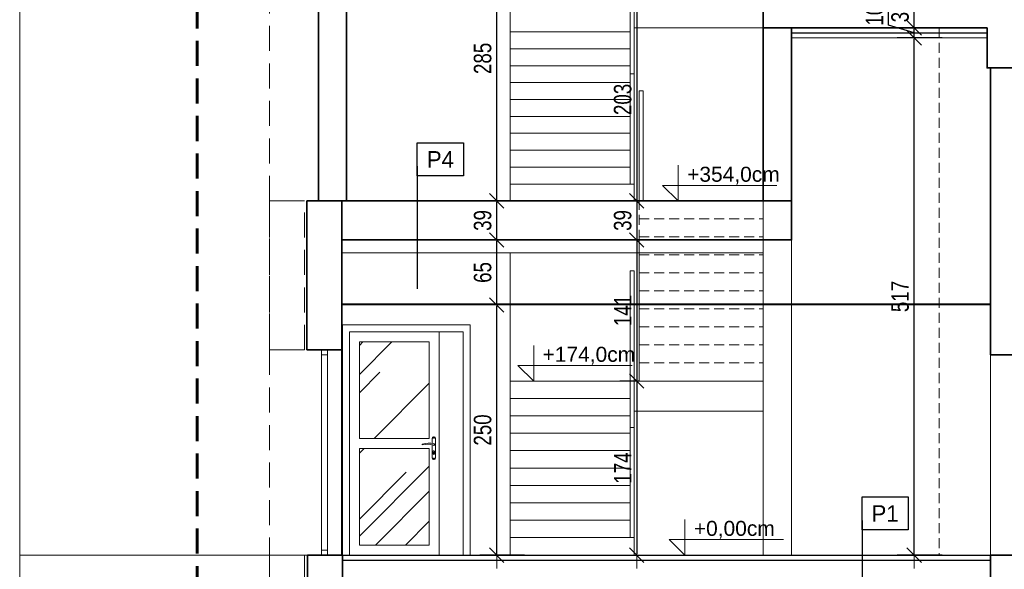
# Model space of a CAD drawing. Header units: millimetres. Extents: x -539 to 9013, y -5271 to -2164.
# Tile 9 of 15: x 5113 to 6098, y -4273 to -3723. Entities that reach past the tile are written whole.
import ezdxf
from ezdxf.enums import TextEntityAlignment as Align

# ---------------------------------------------------------------- set-up
doc = ezdxf.new("R2010")
doc.units = ezdxf.units.MM
doc.linetypes.add('DASHED', pattern=[0.75, 0.5, -0.25])
doc.linetypes.add('DASHEDX2', pattern=[1.5, 1, -0.5])
for name, color, linetype, lineweight in [('!MARIUSZ', 220, 'Continuous', 35), ('BA_txc', 1, 'Continuous', 18), ('M_Ramki rysunków', 2, 'Continuous', 18), ('PG_OKNA', 7, 'Continuous', 18), ('PG_PRZERYWANE_ŚREDNIE', 1, 'DASHEDX2', 18), ('PG_SCHODY', 2, 'Continuous', 18), ('PG_SZRAF', 1, 'Continuous', 18), ('PG_WIDOKOWE_CIENKIE', 1, 'Continuous', 18), ('PG_WYMIARY', 1, 'Continuous', 18), ('PG_ŚCIANY_SŁUPY', 4, 'Continuous', 35)]:
    doc.layers.add(name, color=color, linetype=linetype, lineweight=lineweight)
doc.layers.add('BS_TXG', color=2, linetype='Continuous')
doc.layers.add('PG_IZOLACJA', color=1, linetype='ZIGZAG')
doc.styles.add('BIKTG', font='BIKROMSW.SHX')
doc.styles.add('BIKWYM', font='BIKROMSW.SHX', dxfattribs={"width": 0.8})
doc.styles.get("Standard").update_dxf_attribs({"font": 'arial.ttf'})
doc.linetypes.add('ZIGZAG', pattern='A,0.0001,-0.2,[131,ltypeshp.shx,S=0.2,R=0,X=-0.2,Y=0],-0.4,[131,ltypeshp.shx,S=0.2,R=180,X=0.2,Y=0],-0.2', length=0.8001)
doc.dimstyles.new('BA_KR_50', dxfattribs={"dimscale": 0.5, "dimtxt": 25, "dimasz": 1.666667, "dimexe": 24, "dimexo": 0, "dimgap": 0, "dimtad": 0, "dimdec": 1, "dimrnd": 0.5, "dimzin": 9, "dimdsep": 46, "dimtxsty": 'BIKWYM', "dimblk": 'WYM-KR', "dimcen": 0, "dimdle": 20, "dimclrd": 256, "dimclre": 256, "dimclrt": 7, "dimadec": 0, "dimazin": 0, "dimtfac": 0.033333, "dimtdec": 1, "dimtmove": 0, "dimatfit": 3, "dimldrblk": 'WYM-KR', "dimfxl": 40, "dimfxlon": 1, "dimtvp": 0.8, "dimtolj": 1, "dimarcsym": 0})

# ---------------------------------------------------------------- blocks, each defined once
blk = doc.blocks.new('OZNWAR')
blk.add_lwpolyline([(-35, 0), (-35, 50), (35, 50), (35, 0)], close=True)
at = {"style": 'BIKTG'}
blk.add_attdef('OZNWAR', text='', height=25, dxfattribs=at).set_placement((0, 25), align=Align.MIDDLE)
blk = doc.blocks.new('WYM-KR')
at = {"linetype": 'ByBlock'}
blk.add_line((11.52, 0), (-11.52, 0), dxfattribs=at)
at = {"color": 7, "linetype": 'ByBlock'}
blk.add_line((6.24, 6.24), (-6.24, -6.24), dxfattribs=at)
blk = doc.blocks.new('*D436')
at = {"layer": 'Defpoints', "color": 0, "transparency": 16777216}
for p in [(6008.06, -3741.45), (6081.05, -3741.45), (6084.55, -4258.45)]:
    blk.add_point(p, dxfattribs=at)
at = {"layer": 'PG_WYMIARY', "lineweight": -2, "transparency": 16777216}
for p, q in [((6036.06, -3741.45), (5991.26, -3741.45)), ((6008.06, -4257.29), (6008.06, -3742.62)), ((6036.06, -4258.45), (5991.26, -4258.45))]:
    blk.add_line(p, q, dxfattribs=at)
at = {"layer": 'PG_WYMIARY', "lineweight": -2, "transparency": 16777216, "xscale": 1.166666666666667, "yscale": 1.166666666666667, "zscale": 1.166666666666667}
for p, rotation in [((6008.06, -3741.45), 90), ((6008.06, -4258.45), 270)]:
    blk.add_blockref('WYM-KR', p, dxfattribs=dict(at, rotation=rotation))
at = {"layer": 'PG_WYMIARY', "color": 7, "transparency": 16777216, "insert": (5994.06, -3999.95), "char_height": 17.5, "attachment_point": 5, "rotation": 90, "style": 'BIKWYM'}
blk.add_mtext('\\A1;517', dxfattribs=at)
blk = doc.blocks.new('*D437')
at = {"layer": 'Defpoints', "color": 0, "transparency": 16777216}
for p in [(6008.06, -3731.45), (6081.05, -3731.45), (6081.05, -3741.45)]:
    blk.add_point(p, dxfattribs=at)
at = {"layer": 'PG_WYMIARY', "lineweight": -2, "transparency": 16777216}
for p, q in [((5982.51, -3728.79), (5982.51, -3708.79)), ((6008.06, -3736.45), (5982.51, -3728.79)), ((6036.06, -3731.45), (5991.26, -3731.45)), ((6008.06, -3740.29), (6008.06, -3732.62)), ((6036.06, -3741.45), (5991.26, -3741.45))]:
    blk.add_line(p, q, dxfattribs=at)
at = {"layer": 'PG_WYMIARY', "lineweight": -2, "transparency": 16777216, "xscale": 1.166666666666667, "yscale": 1.166666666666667, "zscale": 1.166666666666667}
for p, rotation in [((6008.06, -3731.45), 90), ((6008.06, -3741.45), 270)]:
    blk.add_blockref('WYM-KR', p, dxfattribs=dict(at, rotation=rotation))
at = {"layer": 'PG_WYMIARY', "color": 7, "transparency": 16777216, "insert": (5968.51, -3718.79), "char_height": 17.5, "attachment_point": 5, "rotation": 90, "style": 'BIKWYM'}
blk.add_mtext('\\A1;10', dxfattribs=at)
blk = doc.blocks.new('*D438')
at = {"layer": 'Defpoints', "color": 0, "transparency": 16777216}
for p in [(6008.06, -3699.45), (6081.05, -3699.45), (6081.05, -3731.45)]:
    blk.add_point(p, dxfattribs=at)
at = {"layer": 'PG_WYMIARY', "lineweight": -2, "transparency": 16777216}
for p, q in [((6036.06, -3699.45), (5991.26, -3699.45)), ((6008.06, -3730.29), (6008.06, -3700.62)), ((6036.06, -3731.45), (5991.26, -3731.45))]:
    blk.add_line(p, q, dxfattribs=at)
at = {"layer": 'PG_WYMIARY', "lineweight": -2, "transparency": 16777216, "xscale": 1.166666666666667, "yscale": 1.166666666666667, "zscale": 1.166666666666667}
for p, rotation in [((6008.06, -3699.45), 90), ((6008.06, -3731.45), 270)]:
    blk.add_blockref('WYM-KR', p, dxfattribs=dict(at, rotation=rotation))
at = {"layer": 'PG_WYMIARY', "color": 7, "transparency": 16777216, "insert": (5994.06, -3715.45), "char_height": 17.5, "attachment_point": 5, "rotation": 90, "style": 'BIKWYM'}
blk.add_mtext('\\A1;32', dxfattribs=at)
blk = doc.blocks.new('*D445')
at = {"layer": 'Defpoints', "color": 0, "transparency": 16777216}
for p in [(5590.45, -4008.45), (5857.05, -4008.45), (5857.05, -4258.45)]:
    blk.add_point(p, dxfattribs=at)
at = {"layer": 'PG_WYMIARY', "lineweight": -2, "transparency": 16777216}
for p, q in [((5618.45, -4008.45), (5573.65, -4008.45)), ((5590.45, -4257.29), (5590.45, -4009.62)), ((5618.45, -4258.45), (5573.65, -4258.45))]:
    blk.add_line(p, q, dxfattribs=at)
at = {"layer": 'PG_WYMIARY', "lineweight": -2, "transparency": 16777216, "xscale": 1.166666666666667, "yscale": 1.166666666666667, "zscale": 1.166666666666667}
for p, rotation in [((5590.45, -4008.45), 90), ((5590.45, -4258.45), 270)]:
    blk.add_blockref('WYM-KR', p, dxfattribs=dict(at, rotation=rotation))
at = {"layer": 'PG_WYMIARY', "color": 7, "transparency": 16777216, "insert": (5576.45, -4133.45), "char_height": 17.5, "attachment_point": 5, "rotation": 90, "style": 'BIKWYM'}
blk.add_mtext('\\A1;250', dxfattribs=at)
blk = doc.blocks.new('*D446')
at = {"layer": 'Defpoints', "color": 0, "transparency": 16777216}
for p in [(5590.45, -3943.45), (5885.55, -3943.45), (5857.05, -4008.45)]:
    blk.add_point(p, dxfattribs=at)
at = {"layer": 'PG_WYMIARY', "lineweight": -2, "transparency": 16777216}
for p, q in [((5618.45, -3943.45), (5573.65, -3943.45)), ((5590.45, -4007.29), (5590.45, -3944.62)), ((5618.45, -4008.45), (5573.65, -4008.45))]:
    blk.add_line(p, q, dxfattribs=at)
at = {"layer": 'PG_WYMIARY', "lineweight": -2, "transparency": 16777216, "xscale": 1.166666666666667, "yscale": 1.166666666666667, "zscale": 1.166666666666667}
for p, rotation in [((5590.45, -3943.45), 90), ((5590.45, -4008.45), 270)]:
    blk.add_blockref('WYM-KR', p, dxfattribs=dict(at, rotation=rotation))
at = {"layer": 'PG_WYMIARY', "color": 7, "transparency": 16777216, "insert": (5576.45, -3975.95), "char_height": 17.5, "attachment_point": 5, "rotation": 90, "style": 'BIKWYM'}
blk.add_mtext('\\A1;65', dxfattribs=at)
blk = doc.blocks.new('*D447')
at = {"layer": 'Defpoints', "color": 0, "transparency": 16777216}
for p in [(5590.45, -3904.45), (5857.05, -3904.45), (5885.55, -3943.45)]:
    blk.add_point(p, dxfattribs=at)
at = {"layer": 'PG_WYMIARY', "lineweight": -2, "transparency": 16777216}
for p, q in [((5618.45, -3904.45), (5573.65, -3904.45)), ((5590.45, -3942.29), (5590.45, -3905.62)), ((5618.45, -3943.45), (5573.65, -3943.45))]:
    blk.add_line(p, q, dxfattribs=at)
at = {"layer": 'PG_WYMIARY', "lineweight": -2, "transparency": 16777216, "xscale": 1.166666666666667, "yscale": 1.166666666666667, "zscale": 1.166666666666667}
for p, rotation in [((5590.45, -3904.45), 90), ((5590.45, -3943.45), 270)]:
    blk.add_blockref('WYM-KR', p, dxfattribs=dict(at, rotation=rotation))
at = {"layer": 'PG_WYMIARY', "color": 7, "transparency": 16777216, "insert": (5576.45, -3923.95), "char_height": 17.5, "attachment_point": 5, "rotation": 90, "style": 'BIKWYM'}
blk.add_mtext('\\A1;39', dxfattribs=at)
blk = doc.blocks.new('*D448')
at = {"layer": 'Defpoints', "color": 0, "transparency": 16777216}
for p in [(5590.45, -3619.45), (5604.05, -3619.45), (5857.05, -3904.45)]:
    blk.add_point(p, dxfattribs=at)
at = {"layer": 'PG_WYMIARY', "lineweight": -2, "transparency": 16777216}
for p, q in [((5604.05, -3619.45), (5573.65, -3619.45)), ((5590.45, -3903.29), (5590.45, -3620.62)), ((5618.45, -3904.45), (5573.65, -3904.45))]:
    blk.add_line(p, q, dxfattribs=at)
at = {"layer": 'PG_WYMIARY', "lineweight": -2, "transparency": 16777216, "xscale": 1.166666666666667, "yscale": 1.166666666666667, "zscale": 1.166666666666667}
for p, rotation in [((5590.45, -3619.45), 90), ((5590.45, -3904.45), 270)]:
    blk.add_blockref('WYM-KR', p, dxfattribs=dict(at, rotation=rotation))
at = {"layer": 'PG_WYMIARY', "color": 7, "transparency": 16777216, "insert": (5576.45, -3761.95), "char_height": 17.5, "attachment_point": 5, "rotation": 90, "style": 'BIKWYM'}
blk.add_mtext('\\A1;285', dxfattribs=at)
blk = doc.blocks.new('*D463')
at = {"layer": 'Defpoints', "color": 0, "transparency": 16777216}
for p in [(5733.05, -3701.45), (5730.55, -3904.45), (5735.05, -3904.45)]:
    blk.add_point(p, dxfattribs=at)
at = {"layer": 'PG_WYMIARY', "lineweight": -2, "transparency": 16777216}
for p, q in [((5733.05, -3701.45), (5713.75, -3701.45)), ((5730.55, -3702.62), (5730.55, -3903.29)), ((5735.05, -3904.45), (5713.75, -3904.45))]:
    blk.add_line(p, q, dxfattribs=at)
at = {"layer": 'PG_WYMIARY', "lineweight": -2, "transparency": 16777216, "xscale": 1.166666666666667, "yscale": 1.166666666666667, "zscale": 1.166666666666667}
for p, rotation in [((5730.55, -3701.45), 90), ((5730.55, -3904.45), 270)]:
    blk.add_blockref('WYM-KR', p, dxfattribs=dict(at, rotation=rotation))
at = {"layer": 'PG_WYMIARY', "color": 7, "transparency": 16777216, "insert": (5716.55, -3802.95), "char_height": 17.5, "attachment_point": 5, "rotation": 90, "style": 'BIKWYM'}
blk.add_mtext('\\A1;203', dxfattribs=at)
blk = doc.blocks.new('*D464')
at = {"layer": 'Defpoints', "color": 0, "transparency": 16777216}
for p in [(5735.05, -3904.45), (5730.55, -3943.45), (5733.05, -3943.45)]:
    blk.add_point(p, dxfattribs=at)
at = {"layer": 'PG_WYMIARY', "lineweight": -2, "transparency": 16777216}
for p, q in [((5735.05, -3904.45), (5713.75, -3904.45)), ((5730.55, -3905.62), (5730.55, -3942.29)), ((5733.05, -3943.45), (5713.75, -3943.45))]:
    blk.add_line(p, q, dxfattribs=at)
at = {"layer": 'PG_WYMIARY', "lineweight": -2, "transparency": 16777216, "xscale": 1.166666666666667, "yscale": 1.166666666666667, "zscale": 1.166666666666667}
for p, rotation in [((5730.55, -3904.45), 90), ((5730.55, -3943.45), 270)]:
    blk.add_blockref('WYM-KR', p, dxfattribs=dict(at, rotation=rotation))
at = {"layer": 'PG_WYMIARY', "color": 7, "transparency": 16777216, "insert": (5716.55, -3923.95), "char_height": 17.5, "attachment_point": 5, "rotation": 90, "style": 'BIKWYM'}
blk.add_mtext('\\A1;39', dxfattribs=at)
blk = doc.blocks.new('*D465')
at = {"layer": 'Defpoints', "color": 0, "transparency": 16777216}
for p in [(5733.05, -3943.45), (5730.55, -4084.45), (5733.05, -4084.45)]:
    blk.add_point(p, dxfattribs=at)
at = {"layer": 'PG_WYMIARY', "lineweight": -2, "transparency": 16777216}
for p, q in [((5733.05, -3943.45), (5713.75, -3943.45)), ((5730.55, -3944.62), (5730.55, -4083.29)), ((5733.05, -4084.45), (5713.75, -4084.45))]:
    blk.add_line(p, q, dxfattribs=at)
at = {"layer": 'PG_WYMIARY', "lineweight": -2, "transparency": 16777216, "xscale": 1.166666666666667, "yscale": 1.166666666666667, "zscale": 1.166666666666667}
for p, rotation in [((5730.55, -3943.45), 90), ((5730.55, -4084.45), 270)]:
    blk.add_blockref('WYM-KR', p, dxfattribs=dict(at, rotation=rotation))
at = {"layer": 'PG_WYMIARY', "color": 7, "transparency": 16777216, "insert": (5716.55, -4013.95), "char_height": 17.5, "attachment_point": 5, "rotation": 90, "style": 'BIKWYM'}
blk.add_mtext('\\A1;141', dxfattribs=at)
blk = doc.blocks.new('*D466')
at = {"layer": 'Defpoints', "color": 0, "transparency": 16777216}
for p in [(5733.05, -4084.45), (5728.05, -4258.45), (5730.55, -4258.45)]:
    blk.add_point(p, dxfattribs=at)
at = {"layer": 'PG_WYMIARY', "lineweight": -2, "transparency": 16777216}
for p, q in [((5733.05, -4084.45), (5713.75, -4084.45)), ((5730.55, -4085.62), (5730.55, -4257.29)), ((5728.05, -4258.45), (5747.35, -4258.45))]:
    blk.add_line(p, q, dxfattribs=at)
at = {"layer": 'PG_WYMIARY', "lineweight": -2, "transparency": 16777216, "xscale": 1.166666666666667, "yscale": 1.166666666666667, "zscale": 1.166666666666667}
for p, rotation in [((5730.55, -4084.45), 90), ((5730.55, -4258.45), 270)]:
    blk.add_blockref('WYM-KR', p, dxfattribs=dict(at, rotation=rotation))
at = {"layer": 'PG_WYMIARY', "color": 7, "transparency": 16777216, "insert": (5716.55, -4171.45), "char_height": 17.5, "attachment_point": 5, "rotation": 90, "style": 'BIKWYM'}
blk.add_mtext('\\A1;174', dxfattribs=at)

msp = doc.modelspace()

# ---------------------------------------------------------------- hatches: boundary and pattern name
at = {"layer": 'PG_SZRAF', "true_color": 0x000000}
h = msp.add_hatch(dxfattribs=at)
h.set_pattern_fill('AR-RROOF', color=18, scale=3, angle=45)
h.set_pattern_definition([(45, (3209.41, -3814.064), (64.6578, 172.421), [1143, -152.4, 381, -76.2]), (45, (3254.13, -3715.46), (-125.544, 17.781), [228.6, -25.146, 457.2, -57.15]), (45, (3190.55, -3741.324), (244.0834, 316.2846), [609.6, -106.68, 304.8, -76.2])])
h.paths.add_polyline_path([(5453.05, -4141.95), (5523.05, -4141.95), (5523.05, -4045.45), (5453.05, -4045.45)])
h.paths.add_polyline_path([(5523.05, -4151.95), (5453.05, -4151.95), (5453.05, -4248.45), (5523.05, -4248.45)])

# ---------------------------------------------------------------- linework, layer by layer
at = {"layer": '!MARIUSZ', "color": 18, "linetype": 'DASHED', "lineweight": 0, "ltscale": 50, "true_color": 0x000000}
for points in [[(5363.05, -3904.45), (5363.05, -2809.45)], [(5363.05, -4053.45), (5398.05, -4053.45), (5398.05, -3904.45), (5363.05, -3904.45), (5363.05, -4053.45)], [(5363.05, -4258.45), (5363.05, -4318.45), (5398.05, -4318.45), (5398.05, -4258.45), (5363.05, -4258.45)]]:
    msp.add_lwpolyline(points, dxfattribs=at)
for points in [[(5363.05, -3904.45), (5435.55, -3904.45), (5435.55, -4053.45), (5363.05, -4053.45)], [(5435.55, -4053.45), (5363.05, -4053.45), (5363.05, -4258.45), (5435.55, -4258.45)]]:
    msp.add_lwpolyline(points, close=True, dxfattribs=at)
at = {"color": 18, "true_color": 0x000000}
for points in [[(5435.55, -4258.45), (7894.55, -4258.45)], [(5436.05, -4263.45), (6084.55, -4263.45)]]:
    msp.add_lwpolyline(points, dxfattribs=at)
at = {"layer": 'BA_txc', "color": 18, "true_color": 0x000000}
for p, q in [((5772.11, -3868.83), (5772.11, -3904.45)), ((5772.11, -3904.45), (5756.23, -3888.94)), ((5756.23, -3888.94), (5870.56, -3888.94)), ((5627.47, -4048.83), (5627.47, -4084.45)), ((5627.47, -4084.45), (5611.59, -4068.94)), ((5611.59, -4068.94), (5725.92, -4068.94)), ((5778.8, -4222.83), (5778.8, -4258.45)), ((5778.8, -4258.45), (5762.92, -4242.94)), ((5762.92, -4242.94), (5877.26, -4242.94))]:
    msp.add_line(p, q, dxfattribs=at)
at = {"layer": 'BS_TXG', "color": 18, "true_color": 0x000000}
for p, q in [((5511.07, -3869.85), (5511.07, -3992.39)), ((5955.95, -4223.85), (5955.95, -4346.39))]:
    msp.add_line(p, q, dxfattribs=at)
at = {"layer": 'M_Ramki rysunków', "color": 18, "true_color": 0x000000}
msp.add_lwpolyline([(5113.26, -5221.08), (5113.26, -2351.08), (8963.26, -2351.08), (8963.26, -5221.08)], close=True, dxfattribs=at)
at = {"layer": 'PG_IZOLACJA', "color": 18, "ltscale": 16, "true_color": 0x000000}
msp.add_line((5885.55, -3736.45), (6081.05, -3736.45), dxfattribs=at)
at = {"layer": 'PG_OKNA', "color": 18, "true_color": 0x000000}
msp.add_lwpolyline([(5421.05, -4053.45), (5421.05, -4258.45), (5415.05, -4258.45), (5415.05, -4053.45), (5421.05, -4053.45)], dxfattribs=at)
for points in [[(5415.05, -4053.45), (5421.05, -4053.45), (5421.05, -4058.45), (5415.05, -4058.45)], [(5415.05, -4253.45), (5421.05, -4253.45), (5421.05, -4258.45), (5415.05, -4258.45)]]:
    msp.add_lwpolyline(points, close=True, dxfattribs=at)
at = {"layer": 'PG_PRZERYWANE_ŚREDNIE', "color": 18, "lineweight": 60, "ltscale": 25, "true_color": 0x000000}
msp.add_lwpolyline([(5290.69, -2588.31), (6179.56, -2588.31), (6179.56, -4407.04), (5290.69, -4407.04)], close=True, dxfattribs=at)
at = {"layer": 'PG_SCHODY', "color": 18, "true_color": 0x000000}
msp.add_lwpolyline([(5113.26, -4258.45), (5415.05, -4258.45)], dxfattribs=at)
at = {"layer": 'PG_WIDOKOWE_CIENKIE', "color": 18, "true_color": 0x000000}
for p, q in [((5885.55, -3741.45), (6081.05, -3741.45)), ((5436.05, -4258.45), (5436.05, -4028.45)), ((5436.05, -4028.45), (5564.05, -4028.45)), ((5564.05, -4028.45), (5564.05, -4258.45)), ((5443.05, -4258.45), (5443.05, -4035.45)), ((5443.05, -4035.45), (5557.05, -4035.45)), ((5533.05, -4035.45), (5533.05, -4258.45)), ((5557.05, -4035.45), (5557.05, -4258.45)), ((5523.05, -4045.45), (5453.05, -4045.45)), ((5453.05, -4045.45), (5453.05, -4141.95)), ((5523.05, -4045.45), (5523.05, -4141.95)), ((5453.05, -4141.95), (5523.05, -4141.95)), ((5525.75, -4142), (5525.75, -4146.86)), ((5525.95, -4142), (5525.95, -4146.89)), ((5529.15, -4161.2), (5529.15, -4142)), ((5529.35, -4142), (5529.35, -4161.2)), ((5453.05, -4151.95), (5453.05, -4248.45)), ((5453.05, -4151.95), (5523.05, -4151.95)), ((5523.05, -4151.95), (5523.05, -4248.45)), ((5525.75, -4148.29), (5525.75, -4161.2)), ((5525.95, -4148.35), (5525.95, -4161.2)), ((5526.55, -4155.25), (5526.55, -4156.95)), ((5527.05, -4157), (5527.05, -4155.74)), ((5528.05, -4157), (5528.05, -4155.74)), ((5528.55, -4155.25), (5528.55, -4156.95)), ((5453.05, -4248.45), (5523.05, -4248.45)), ((5564.05, -4258.45), (5436.05, -4258.45))]:
    msp.add_line(p, q, dxfattribs=at)
for points in [[(5604.05, -2856.45), (5604.05, -3904.45)], [(5724.05, -3777.55), (5724.05, -3591.45), (5728.05, -3591.45), (5728.05, -3777.55), (5724.05, -3777.55)], [(5728.05, -3904.45), (5728.05, -3701.45)], [(5857.05, -3731.45), (5728.05, -3731.45)], [(5857.05, -3731.45), (5857.05, -4258.45)], [(5724.05, -3735.45), (5604.05, -3735.45)], [(5724.05, -3752.35), (5604.05, -3752.35)], [(5724.05, -3769.25), (5604.05, -3769.25)], [(5724.05, -3887.55), (5724.05, -3777.55), (5728.05, -3777.55), (5728.05, -3887.55), (5724.05, -3887.55)], [(5724.05, -3786.15), (5604.05, -3786.15)], [(5733.05, -3904.45), (5733.05, -3794.45), (5737.05, -3794.45), (5737.05, -3904.45), (5733.05, -3904.45)], [(5724.05, -3803.05), (5604.05, -3803.05)], [(5724.05, -3819.95), (5604.05, -3819.95)], [(5724.05, -3836.85), (5604.05, -3836.85)], [(5724.05, -3853.75), (5604.05, -3853.75)], [(5724.05, -3870.65), (5604.05, -3870.65)], [(5724.05, -3887.55), (5604.05, -3887.55)], [(5728.05, -3904.45), (5604.05, -3904.45)], [(5733.05, -3943.45), (5733.05, -4084.45)], [(5885.55, -3943.45), (5885.55, -4258.45)], [(5435.55, -3956.3), (5857.05, -3956.3)], [(5604.05, -4258.45), (5604.05, -3956.3)], [(5724.05, -4131.05), (5724.05, -3974.45), (5728.05, -3974.45), (5728.05, -4131.05), (5724.05, -4131.05)], [(5435.55, -4007.2), (6084.55, -4007.2)], [(5435.55, -4008.45), (6084.55, -4008.45)], [(5857.05, -4084.45), (5604.05, -4084.45)], [(5728.05, -4084.45), (5728.05, -4258.45)], [(5737.05, -4084.45), (5857.05, -4084.45)], [(5724.05, -4101.85), (5604.05, -4101.85)], [(5857.05, -4114.45), (5728.05, -4114.45)], [(5724.05, -4119.25), (5604.05, -4119.25)], [(5724.05, -4136.65), (5604.05, -4136.65)], [(5724.05, -4241.05), (5724.05, -4131.05), (5728.05, -4131.05), (5728.05, -4241.05), (5724.05, -4241.05)], [(5724.05, -4154.05), (5604.05, -4154.05)], [(5724.05, -4171.45), (5604.05, -4171.45)], [(5724.05, -4188.85), (5604.05, -4188.85)], [(5724.05, -4206.25), (5604.05, -4206.25)], [(5724.05, -4223.65), (5604.05, -4223.65)], [(5724.05, -4241.05), (5604.05, -4241.05)], [(5728.05, -4258.45), (5604.05, -4258.45)]]:
    msp.add_lwpolyline(points, dxfattribs=at)
at = {"layer": 'PG_WIDOKOWE_CIENKIE', "color": 18, "linetype": 'DASHED', "ltscale": 20, "true_color": 0x000000}
for points in [[(6033.05, -3731.45), (6033.05, -4258.45)], [(5733.05, -3943.45), (5733.05, -3904.45)], [(5733.05, -3922.45), (5857.05, -3922.45)], [(5733.05, -3940.45), (5857.05, -3940.45)], [(5733.05, -3958.45), (5857.05, -3958.45)], [(5733.05, -3976.45), (5857.05, -3976.45)], [(5733.05, -3994.45), (5857.05, -3994.45)], [(5733.05, -4012.45), (5857.05, -4012.45)], [(5733.05, -4030.45), (5857.05, -4030.45)], [(5733.05, -4048.45), (5857.05, -4048.45)], [(5733.05, -4066.45), (5857.05, -4066.45)]]:
    msp.add_lwpolyline(points, dxfattribs=at)
at = {"layer": 'PG_WIDOKOWE_CIENKIE', "color": 18, "true_color": 0x000000}
msp.add_lwpolyline([(6084.55, -4058.45), (6121.05, -4058.45), (6121.05, -4258.45), (6084.55, -4258.45)], close=True, dxfattribs=at)
for centre, radius in [((5527.55, -4141.3), 0.3), ((5527.55, -4148.05), 1), ((5527.55, -4161.9), 0.3)]:
    msp.add_circle(centre, radius, dxfattribs=at)
for centre, radius, start, end in [((5522.75, -4167.34), 20.7, 76.59512, 108.88117), ((5527.55, -4142), 1.8, 0, 180), ((5527.55, -4142), 1.6, 0, 180), ((5516.19, -4148.05), 0.332, 115.21794, 244.78206), ((5521, -4165.23), 17.59, 70.13023, 106.36499), ((5527.55, -4155.25), 1, 0, 180), ((5527.55, -4155.05), 0.85, 306.03188, 233.96812), ((5527.55, -4148.05), 0.85, 228.28895, 90), ((5527.55, -4161.2), 1.8, 180, 0), ((5527.55, -4161.2), 1.6, 180, 0), ((5527.55, -4156.95), 1, 180, 0), ((5527.55, -4157), 0.5, 180, 0)]:
    msp.add_arc(centre, radius, start, end, dxfattribs=at)
at = {"layer": 'PG_ŚCIANY_SŁUPY', "color": 18, "true_color": 0x000000}
for points in [[(5412.05, -3904.45), (5440.05, -3904.45), (5440.05, -2888.45), (5412.05, -2888.45)], [(6081.05, -3695.45), (6081.05, -3699.45), (5857.05, -3699.45), (5857.05, -3731.45), (6081.05, -3731.45), (6081.05, -3771.45), (6121.05, -3771.45), (6121.05, -3731.45), (6532.05, -3731.45), (6532.05, -3771.45), (6572.05, -3771.45), (6572.05, -3731.45), (6982.05, -3731.45), (6982.05, -3771.45), (7022.05, -3771.45), (7022.05, -3731.45), (7435.05, -3731.45), (7435.05, -3771.45), (7475.05, -3771.45), (7475.05, -3731.45), (7885.05, -3731.45), (7885.05, -3771.45), (7925.05, -3771.45), (7925.05, -3695.45)], [(5857.05, -3731.45), (5885.55, -3731.45), (5885.55, -3904.45), (5857.05, -3904.45)], [(6084.55, -3771.45), (6121.05, -3771.45), (6121.05, -4058.45), (6084.55, -4058.45)], [(5435.55, -3904.45), (5885.55, -3904.45), (5885.55, -3943.45), (5435.55, -3943.45)], [(6084.55, -4258.45), (6121.05, -4258.45), (6121.05, -4318.45), (6084.55, -4318.45)]]:
    msp.add_lwpolyline(points, close=True, dxfattribs=at)
for points in [[(5400.55, -4053.45), (5435.55, -4053.45), (5435.55, -3904.45), (5400.55, -3904.45), (5400.55, -4053.45)], [(5435.55, -3904.45), (5885.55, -3904.45)], [(5435.55, -4258.45), (5435.55, -3943.45), (5885.55, -3943.45)], [(5401.05, -4258.45), (5401.05, -4318.45), (5436.05, -4318.45), (5436.05, -4258.45), (5401.05, -4258.45)]]:
    msp.add_lwpolyline(points, dxfattribs=at)

# ---------------------------------------------------------------- block references
at = {"layer": 'BS_TXG', "color": 18, "true_color": 0x000000, "xscale": 0.6600000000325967, "yscale": 0.6600000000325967, "zscale": 0.6600000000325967, "rotation": 359.999998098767}
for p, values in [((5534.17, -3879.38), {'OZNWAR': 'P4'}), ((5979.05, -4233.38), {'OZNWAR': 'P1'})]:
    msp.add_blockref('OZNWAR', p, dxfattribs=at).add_auto_attribs(values)

# ---------------------------------------------------------------- texts
at = {"layer": 'BA_txc', "color": 18, "true_color": 0x000000, "char_height": 15, "attachment_point": 1}
for s, width, insert in [('+354,0cm', 67.1278, (5781.01, -3870.26)), ('+174,0cm', 67.1278, (5636.37, -4050.26)), ('+0,00cm', 650.6795, (5787.71, -4224.26))]:
    msp.add_mtext_dynamic_manual_height_columns(s, width=width, gutter_width=50, heights=[0], dxfattribs=dict(at, insert=insert))

# ---------------------------------------------------------------- dimensions: what is measured, and where the dimension line sits
at = {"layer": 'PG_WYMIARY', "color": 18, "true_color": 0x000000}
for base, p1, p2, picture, middle in [((5590.45, -3619.45), (5857.05, -3904.45), (5604.05, -3619.45), '*D448', (5576.45, -3761.95)), ((5730.55, -3904.45), (5733.05, -3701.45), (5735.05, -3904.45), '*D463', (5716.55, -3802.95)), ((6008.06, -3699.45), (6081.05, -3731.45), (6081.05, -3699.45), '*D438', (5994.06, -3715.45)), ((6008.06, -3731.45), (6081.05, -3741.45), (6081.05, -3731.45), '*D437', (5968.51, -3728.79)), ((6008.06, -3741.45), (6084.55, -4258.45), (6081.05, -3741.45), '*D436', (5994.06, -3999.95)), ((5590.45, -3904.45), (5885.55, -3943.45), (5857.05, -3904.45), '*D447', (5576.45, -3923.95)), ((5730.55, -3943.45), (5735.05, -3904.45), (5733.05, -3943.45), '*D464', (5716.55, -3923.95)), ((5590.45, -3943.45), (5857.05, -4008.45), (5885.55, -3943.45), '*D446', (5576.45, -3975.95)), ((5730.55, -4084.45), (5733.05, -3943.45), (5733.05, -4084.45), '*D465', (5716.55, -4013.95)), ((5590.45, -4008.45), (5857.05, -4258.45), (5857.05, -4008.45), '*D445', (5576.45, -4133.45)), ((5730.55, -4258.45), (5733.05, -4084.45), (5728.05, -4258.45), '*D466', (5716.55, -4171.45))]:
    dim = msp.add_linear_dim(base=base, p1=p1, p2=p2, angle=90, dimstyle='BA_KR_50', override={"dimscale": 0.7, "dimtmove": 1}, dxfattribs=at)
    dim.commit()
    dim.dimension.update_dxf_attribs({"geometry": picture, "text_midpoint": middle})

doc.saveas('drawing.dxf')
